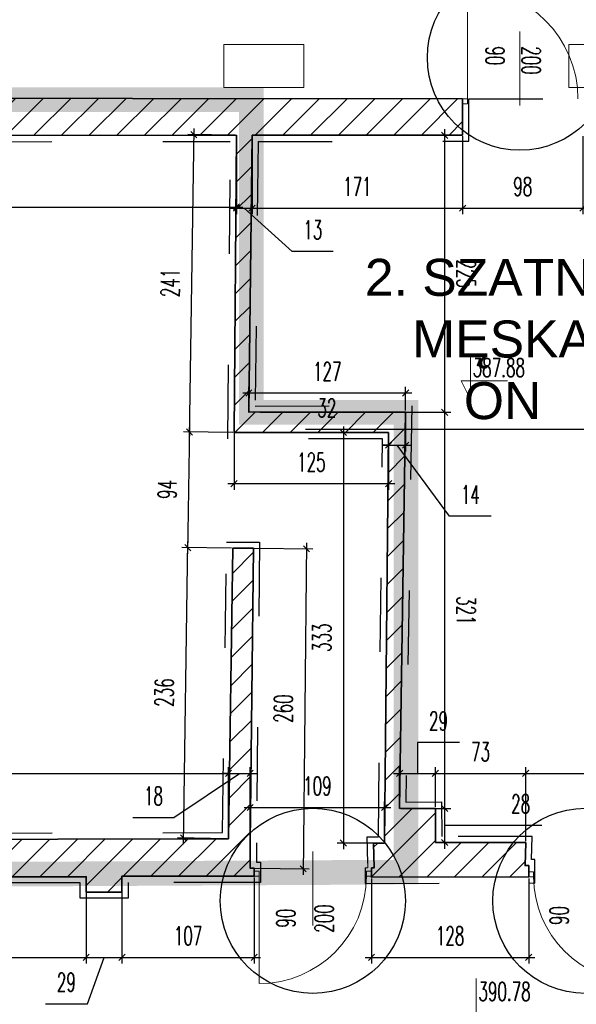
# Model space of a CAD drawing. Header units: millimetres. Extents: x 19887 to 192597, y -14203 to 39042.
# Tile 206 of 256: x 68023 to 68475, y -9288 to -8489. Entities that reach past the tile are written whole.
import ezdxf

# ---------------------------------------------------------------- set-up
doc = ezdxf.new("R2010")
doc.units = ezdxf.units.MM
doc.linetypes.add('ACAD_ISO03W100', pattern=[30, 12, -18])
doc.linetypes.add('DASHED2', pattern=[9.525, 6.35, -3.175])
doc.layers.get('Defpoints').update_dxf_attribs({"color": 4})
for name, color, linetype in [('A_DBA-RAMKI', 6, 'Continuous'), ('Sufit podwieszany', 252, 'Continuous'), ('Wymiarowanie', 3, 'Continuous'), ('Wypełnienie', 252, 'Continuous')]:
    doc.layers.add(name, color=color, linetype=linetype)
for name, color, linetype, lineweight in [('Basen_rzut_poziom_1_obrys', 252, 'Continuous', 35), ('Drzwi', 2, 'Continuous', 5), ('koty wysokościowe', 252, 'Continuous', 0), ('Schody', 252, 'Continuous', 5)]:
    doc.layers.add(name, color=color, linetype=linetype, lineweight=lineweight)
doc.styles.add('ARIAL', font='arial.ttf')
doc.styles.add('ROMANS', font='romans.shx', dxfattribs={"width": 0.6})
doc.styles.get("Standard").update_dxf_attribs({"font": 'arial.ttf'})
doc.dimstyles.new('000001FB70622F18', dxfattribs={"dimtxt": 20, "dimasz": 5, "dimexe": 5, "dimexo": 1, "dimgap": 20, "dimtad": 1, "dimtoh": 1, "dimdec": 0, "dimtxsty": 'Standard', "dimblk": 'OBLIQUE', "dimcen": 0, "dimdle": 5, "dimclrd": 252, "dimclre": 252, "dimclrt": 252, "dimadec": 0, "dimazin": 0, "dimtfac": 1, "dimtdec": 0, "dimtmove": 0, "dimatfit": 3, "dimldrblk": 'OBLIQUE', "dimfxl": 150, "dimfxlon": 1, "dimlwd": 25, "dimlwe": 25, "dimarcsym": 1})
pattern_1 = [(45, (-31599.654, -23084.227), (-11.22532, 11.22532), [])]

# ---------------------------------------------------------------- blocks, each defined once
blk = doc.blocks.new('_Oblique')
at = {"color": 0, "linetype": 'ByBlock', "lineweight": -2}
blk.add_line((-0.5, -0.5), (0.5, 0.5), dxfattribs=at)
blk = doc.blocks.new('*D609')
at = {"layer": 'Defpoints', "color": 0}
for p in [(1229.37, -3822.83), (2344.27, -3822.51), (2344.27, -3880.7)]:
    blk.add_point(p, dxfattribs=at)
at = {"layer": 'Wymiarowanie', "color": 252, "linetype": 'Continuous', "lineweight": 25}
for p, q in [((1229.37, -3823.83), (1229.37, -3885.7)), ((2344.27, -3823.51), (2344.27, -3885.7)), ((1224.37, -3880.7), (2349.27, -3880.7))]:
    blk.add_line(p, q, dxfattribs=at)
at = {"layer": 'Wymiarowanie', "color": 252, "linetype": 'ByBlock', "lineweight": 25, "xscale": 5, "yscale": 5, "zscale": 5, "rotation": 180}
blk.add_blockref('_Oblique', (1229.37, -3880.7), dxfattribs=at)
at = {"layer": 'Wymiarowanie', "color": 252, "linetype": 'ByBlock', "lineweight": 25, "xscale": 5, "yscale": 5, "zscale": 5}
blk.add_blockref('_Oblique', (2344.27, -3880.7), dxfattribs=at)
at = {"layer": 'Wymiarowanie', "color": 252, "insert": (1786.82, -3863.2), "char_height": 15, "attachment_point": 5, "style": 'ROMANS'}
blk.add_mtext('1115', dxfattribs=at)
blk = doc.blocks.new('*D611')
at = {"layer": 'Defpoints', "color": 0}
for p in [(2344.27, -3822.51), (2356.87, -3822.5), (2356.87, -3881.63)]:
    blk.add_point(p, dxfattribs=at)
at = {"layer": 'Wymiarowanie', "color": 252, "linetype": 'Continuous', "lineweight": 25}
for p, q in [((2344.27, -3823.51), (2344.27, -3886.63)), ((2356.87, -3823.5), (2356.87, -3886.63)), ((2339.27, -3881.63), (2361.87, -3881.63)), ((2344.27, -3881.63), (2339.27, -3881.63)), ((2389.52, -3916.74), (2350.57, -3881.63)), ((2356.87, -3881.63), (2361.87, -3881.63)), ((2422.81, -3916.74), (2389.52, -3916.74))]:
    blk.add_line(p, q, dxfattribs=at)
at = {"layer": 'Wymiarowanie', "color": 252, "linetype": 'ByBlock', "lineweight": 25, "xscale": 5, "yscale": 5, "zscale": 5}
blk.add_blockref('_Oblique', (2344.27, -3881.63), dxfattribs=at)
at = {"layer": 'Wymiarowanie', "color": 252, "linetype": 'ByBlock', "lineweight": 25, "xscale": 5, "yscale": 5, "zscale": 5, "rotation": 180}
blk.add_blockref('_Oblique', (2356.87, -3881.63), dxfattribs=at)
at = {"layer": 'Wymiarowanie', "color": 252, "insert": (2406.16, -3899.24), "char_height": 15, "attachment_point": 5, "style": 'ROMANS'}
blk.add_mtext('13', dxfattribs=at)
blk = doc.blocks.new('*D612')
at = {"layer": 'Defpoints', "color": 0}
for p in [(2356.87, -3822.5), (2527.78, -3822.31), (2527.78, -3881.63)]:
    blk.add_point(p, dxfattribs=at)
at = {"layer": 'Wymiarowanie', "color": 252, "linetype": 'Continuous', "lineweight": 25}
for p, q in [((2356.87, -3823.5), (2356.87, -3886.63)), ((2527.78, -3823.31), (2527.78, -3886.63)), ((2351.87, -3881.63), (2532.78, -3881.63))]:
    blk.add_line(p, q, dxfattribs=at)
at = {"layer": 'Wymiarowanie', "color": 252, "linetype": 'ByBlock', "lineweight": 25, "xscale": 5, "yscale": 5, "zscale": 5, "rotation": 180}
blk.add_blockref('_Oblique', (2356.87, -3881.63), dxfattribs=at)
at = {"layer": 'Wymiarowanie', "color": 252, "linetype": 'ByBlock', "lineweight": 25, "xscale": 5, "yscale": 5, "zscale": 5}
blk.add_blockref('_Oblique', (2527.78, -3881.63), dxfattribs=at)
at = {"layer": 'Wymiarowanie', "color": 252, "insert": (2442.32, -3864.13), "char_height": 15, "attachment_point": 5, "style": 'ROMANS'}
blk.add_mtext('171', dxfattribs=at)
blk = doc.blocks.new('*D614')
at = {"layer": 'Defpoints', "color": 0}
for p in [(2527.78, -3822.31), (2625.35, -3822.2), (2625.35, -3881.63)]:
    blk.add_point(p, dxfattribs=at)
at = {"layer": 'Wymiarowanie', "color": 252, "linetype": 'Continuous', "lineweight": 25}
for p, q in [((2527.78, -3823.31), (2527.78, -3886.63)), ((2625.35, -3823.2), (2625.35, -3886.63)), ((2522.78, -3881.63), (2630.35, -3881.63))]:
    blk.add_line(p, q, dxfattribs=at)
at = {"layer": 'Wymiarowanie', "color": 252, "linetype": 'ByBlock', "lineweight": 25, "xscale": 5, "yscale": 5, "zscale": 5, "rotation": 180}
blk.add_blockref('_Oblique', (2527.78, -3881.63), dxfattribs=at)
at = {"layer": 'Wymiarowanie', "color": 252, "linetype": 'ByBlock', "lineweight": 25, "xscale": 5, "yscale": 5, "zscale": 5}
blk.add_blockref('_Oblique', (2625.35, -3881.63), dxfattribs=at)
at = {"layer": 'Wymiarowanie', "color": 252, "insert": (2576.56, -3864.13), "char_height": 15, "attachment_point": 5, "style": 'ROMANS'}
blk.add_mtext('98', dxfattribs=at)
blk = doc.blocks.new('*D691')
at = {"layer": 'Defpoints', "color": 0}
for p in [(1229.42, -4337.96), (2337.7, -4340.16), (2337.7, -4393.15)]:
    blk.add_point(p, dxfattribs=at)
at = {"layer": 'Wymiarowanie', "color": 252, "linetype": 'Continuous', "lineweight": 25}
for p, q in [((2337.7, -4392.15), (2337.7, -4335.16)), ((1224.42, -4340.16), (2342.7, -4340.16)), ((1229.42, -4338.96), (1229.42, -4345.16))]:
    blk.add_line(p, q, dxfattribs=at)
at = {"layer": 'Wymiarowanie', "color": 252, "linetype": 'ByBlock', "lineweight": 25, "xscale": 5, "yscale": 5, "zscale": 5, "rotation": 180}
blk.add_blockref('_Oblique', (1229.42, -4340.16), dxfattribs=at)
at = {"layer": 'Wymiarowanie', "color": 252, "linetype": 'ByBlock', "lineweight": 25, "xscale": 5, "yscale": 5, "zscale": 5}
blk.add_blockref('_Oblique', (2337.7, -4340.16), dxfattribs=at)
at = {"layer": 'Wymiarowanie', "color": 252, "insert": (1783.56, -4322.66), "char_height": 15, "attachment_point": 5, "style": 'ROMANS'}
blk.add_mtext('1108', dxfattribs=at)
blk = doc.blocks.new('*D692')
at = {"layer": 'Defpoints', "color": 0}
for p in [(2355.38, -4340.16), (2337.7, -4393.15), (2355.38, -4416.14)]:
    blk.add_point(p, dxfattribs=at)
at = {"layer": 'Wymiarowanie', "color": 252, "linetype": 'Continuous', "lineweight": 25}
for p, q in [((2337.7, -4392.15), (2337.7, -4335.16)), ((2355.38, -4415.14), (2355.38, -4335.16)), ((2293.45, -4375.94), (2346.54, -4340.16)), ((2332.7, -4340.16), (2360.38, -4340.16)), ((2337.7, -4340.16), (2332.7, -4340.16)), ((2355.38, -4340.16), (2360.38, -4340.16)), ((2260.17, -4375.94), (2293.45, -4375.94))]:
    blk.add_line(p, q, dxfattribs=at)
at = {"layer": 'Wymiarowanie', "color": 252, "linetype": 'ByBlock', "lineweight": 25, "xscale": 5, "yscale": 5, "zscale": 5}
blk.add_blockref('_Oblique', (2337.7, -4340.16), dxfattribs=at)
at = {"layer": 'Wymiarowanie', "color": 252, "linetype": 'ByBlock', "lineweight": 25, "xscale": 5, "yscale": 5, "zscale": 5, "rotation": 180}
blk.add_blockref('_Oblique', (2355.38, -4340.16), dxfattribs=at)
at = {"layer": 'Wymiarowanie', "color": 252, "insert": (2276.81, -4358.44), "char_height": 15, "attachment_point": 5, "style": 'ROMANS'}
blk.add_mtext('18', dxfattribs=at)
blk = doc.blocks.new('*D693')
at = {"layer": 'Defpoints', "color": 0}
for p in [(2464.4, -4367.86), (2464.4, -4396.62), (2355.38, -4416.14)]:
    blk.add_point(p, dxfattribs=at)
at = {"layer": 'Wymiarowanie', "color": 252, "linetype": 'Continuous', "lineweight": 25}
for p, q in [((2350.38, -4367.86), (2469.4, -4367.86)), ((2355.38, -4415.14), (2355.38, -4362.86)), ((2464.4, -4395.62), (2464.4, -4362.86))]:
    blk.add_line(p, q, dxfattribs=at)
at = {"layer": 'Wymiarowanie', "color": 252, "linetype": 'ByBlock', "lineweight": 25, "xscale": 5, "yscale": 5, "zscale": 5, "rotation": 180}
blk.add_blockref('_Oblique', (2355.38, -4367.86), dxfattribs=at)
at = {"layer": 'Wymiarowanie', "color": 252, "linetype": 'ByBlock', "lineweight": 25, "xscale": 5, "yscale": 5, "zscale": 5}
blk.add_blockref('_Oblique', (2464.4, -4367.86), dxfattribs=at)
at = {"layer": 'Wymiarowanie', "color": 252, "insert": (2409.89, -4350.36), "char_height": 15, "attachment_point": 5, "style": 'ROMANS'}
blk.add_mtext('109', dxfattribs=at)
blk = doc.blocks.new('*D694')
at = {"layer": 'Defpoints', "color": 0}
for p in [(2481.49, -4046.88), (2467.7, -4063.67), (2481.49, -4073.91)]:
    blk.add_point(p, dxfattribs=at)
at = {"layer": 'Wymiarowanie', "color": 252, "linetype": 'Continuous', "lineweight": 25}
for p, q in [((2481.49, -4047.88), (2481.49, -4078.91)), ((2467.7, -4064.67), (2467.7, -4078.91)), ((2462.7, -4073.91), (2486.49, -4073.91)), ((2467.7, -4073.91), (2462.7, -4073.91)), ((2517.2, -4131.59), (2474.6, -4073.91)), ((2481.49, -4073.91), (2486.49, -4073.91)), ((2550.92, -4131.59), (2517.2, -4131.59))]:
    blk.add_line(p, q, dxfattribs=at)
at = {"layer": 'Wymiarowanie', "color": 252, "linetype": 'ByBlock', "lineweight": 25, "xscale": 5, "yscale": 5, "zscale": 5}
blk.add_blockref('_Oblique', (2467.7, -4073.91), dxfattribs=at)
at = {"layer": 'Wymiarowanie', "color": 252, "linetype": 'ByBlock', "lineweight": 25, "xscale": 5, "yscale": 5, "zscale": 5, "rotation": 180}
blk.add_blockref('_Oblique', (2481.49, -4073.91), dxfattribs=at)
at = {"layer": 'Wymiarowanie', "color": 252, "insert": (2534.06, -4114.09), "char_height": 15, "attachment_point": 5, "style": 'ROMANS'}
blk.add_mtext('14', dxfattribs=at)
blk = doc.blocks.new('*D696')
at = {"layer": 'Defpoints', "color": 0}
for p in [(2505.68, -4340.16), (2476.63, -4368.67), (2505.68, -4368.36)]:
    blk.add_point(p, dxfattribs=at)
at = {"layer": 'Wymiarowanie', "color": 252, "linetype": 'Continuous', "lineweight": 25}
for p, q in [((2525.3, -4315.16), (2491.15, -4315.16)), ((2491.15, -4315.16), (2491.15, -4340.16)), ((2476.63, -4367.67), (2476.63, -4335.16)), ((2505.68, -4367.36), (2505.68, -4335.16)), ((2471.63, -4340.16), (2510.68, -4340.16))]:
    blk.add_line(p, q, dxfattribs=at)
at = {"layer": 'Wymiarowanie', "color": 252, "linetype": 'ByBlock', "lineweight": 25, "xscale": 5, "yscale": 5, "zscale": 5, "rotation": 180}
blk.add_blockref('_Oblique', (2476.63, -4340.16), dxfattribs=at)
at = {"layer": 'Wymiarowanie', "color": 252, "linetype": 'ByBlock', "lineweight": 25, "xscale": 5, "yscale": 5, "zscale": 5}
blk.add_blockref('_Oblique', (2505.68, -4340.16), dxfattribs=at)
at = {"layer": 'Wymiarowanie', "color": 252, "insert": (2508.22, -4297.66), "char_height": 15, "attachment_point": 5, "style": 'ROMANS'}
blk.add_mtext('29', dxfattribs=at)
blk = doc.blocks.new('*D695')
at = {"layer": 'Defpoints', "color": 0}
for p in [(2579, -4340.16), (2505.68, -4368.36), (2579, -4396.25)]:
    blk.add_point(p, dxfattribs=at)
at = {"layer": 'Wymiarowanie', "color": 252, "linetype": 'Continuous', "lineweight": 25}
for p, q in [((2505.68, -4367.36), (2505.68, -4335.16)), ((2579, -4395.25), (2579, -4335.16)), ((2500.68, -4340.16), (2584, -4340.16))]:
    blk.add_line(p, q, dxfattribs=at)
at = {"layer": 'Wymiarowanie', "color": 252, "linetype": 'ByBlock', "lineweight": 25, "xscale": 5, "yscale": 5, "zscale": 5, "rotation": 180}
blk.add_blockref('_Oblique', (2505.68, -4340.16), dxfattribs=at)
at = {"layer": 'Wymiarowanie', "color": 252, "linetype": 'ByBlock', "lineweight": 25, "xscale": 5, "yscale": 5, "zscale": 5}
blk.add_blockref('_Oblique', (2579, -4340.16), dxfattribs=at)
at = {"layer": 'Wymiarowanie', "color": 252, "insert": (2542.34, -4322.66), "char_height": 15, "attachment_point": 5, "style": 'ROMANS'}
blk.add_mtext('73', dxfattribs=at)
blk = doc.blocks.new('*D697')
at = {"layer": 'Defpoints', "color": 0}
for p in [(2767.52, -4340.16), (2579, -4396.25), (2767.52, -4396.75)]:
    blk.add_point(p, dxfattribs=at)
at = {"layer": 'Wymiarowanie', "color": 252, "linetype": 'Continuous', "lineweight": 25}
for p, q in [((2579, -4395.25), (2579, -4335.16)), ((2767.52, -4395.75), (2767.52, -4335.16)), ((2574, -4340.16), (2772.52, -4340.16))]:
    blk.add_line(p, q, dxfattribs=at)
at = {"layer": 'Wymiarowanie', "color": 252, "linetype": 'ByBlock', "lineweight": 25, "xscale": 5, "yscale": 5, "zscale": 5, "rotation": 180}
blk.add_blockref('_Oblique', (2579, -4340.16), dxfattribs=at)
at = {"layer": 'Wymiarowanie', "color": 252, "linetype": 'ByBlock', "lineweight": 25, "xscale": 5, "yscale": 5, "zscale": 5}
blk.add_blockref('_Oblique', (2767.52, -4340.16), dxfattribs=at)
at = {"layer": 'Wymiarowanie', "color": 252, "insert": (2673.26, -4322.66), "char_height": 15, "attachment_point": 5, "style": 'ROMANS'}
blk.add_mtext('189', dxfattribs=at)
blk = doc.blocks.new('*D717')
at = {"layer": 'Defpoints', "color": 0}
for p in [(2356.87, -3822.5), (2354.27, -4047.21), (2513.17, -4047.21)]:
    blk.add_point(p, dxfattribs=at)
at = {"layer": 'Wymiarowanie', "color": 252, "linetype": 'Continuous', "lineweight": 25}
for p, q in [((2513.17, -3817.5), (2513.17, -4052.21)), ((2363.17, -3822.5), (2518.17, -3822.5)), ((2363.17, -4047.21), (2518.17, -4047.21))]:
    blk.add_line(p, q, dxfattribs=at)
at = {"layer": 'Wymiarowanie', "color": 252, "linetype": 'ByBlock', "lineweight": 25, "xscale": 5, "yscale": 5, "zscale": 5}
for p, rotation in [((2513.17, -3822.5), 90), ((2513.17, -4047.21), 270)]:
    blk.add_blockref('_Oblique', p, dxfattribs=dict(at, rotation=rotation))
at = {"layer": 'Wymiarowanie', "color": 252, "insert": (2530.67, -3934.85), "char_height": 15, "attachment_point": 5, "rotation": 270, "style": 'ROMANS'}
blk.add_mtext('225', dxfattribs=at)
blk = doc.blocks.new('*D716')
at = {"layer": 'Defpoints', "color": 0}
for p in [(2354.27, -4047.21), (2476.63, -4368.67), (2513.17, -4368.67)]:
    blk.add_point(p, dxfattribs=at)
at = {"layer": 'Wymiarowanie', "color": 252, "linetype": 'Continuous', "lineweight": 25}
for p, q in [((2363.17, -4047.21), (2518.17, -4047.21)), ((2513.17, -4042.21), (2513.17, -4373.67)), ((2477.63, -4368.67), (2518.17, -4368.67))]:
    blk.add_line(p, q, dxfattribs=at)
at = {"layer": 'Wymiarowanie', "color": 252, "linetype": 'ByBlock', "lineweight": 25, "xscale": 5, "yscale": 5, "zscale": 5}
for p, rotation in [((2513.17, -4047.21), 90), ((2513.17, -4368.67), 270)]:
    blk.add_blockref('_Oblique', p, dxfattribs=dict(at, rotation=rotation))
at = {"layer": 'Wymiarowanie', "color": 252, "insert": (2530.67, -4207.94), "char_height": 15, "attachment_point": 5, "rotation": 270, "style": 'ROMANS'}
blk.add_mtext('321', dxfattribs=at)
blk = doc.blocks.new('*D718')
at = {"layer": 'Defpoints', "color": 0}
for p in [(2476.63, -4368.67), (2505.86, -4396.25), (2513.17, -4396.25)]:
    blk.add_point(p, dxfattribs=at)
at = {"layer": 'Wymiarowanie', "color": 252, "linetype": 'Continuous', "lineweight": 25}
for p, q in [((2477.63, -4368.67), (2518.17, -4368.67)), ((2513.17, -4363.67), (2513.17, -4401.25)), ((2557.6, -4382.37), (2513.17, -4382.46)), ((2592.17, -4382.37), (2557.6, -4382.37)), ((2506.86, -4396.25), (2518.17, -4396.25))]:
    blk.add_line(p, q, dxfattribs=at)
at = {"layer": 'Wymiarowanie', "color": 252, "linetype": 'ByBlock', "lineweight": 25, "xscale": 5, "yscale": 5, "zscale": 5}
for p, rotation in [((2513.17, -4368.67), 90), ((2513.17, -4396.25), 270)]:
    blk.add_blockref('_Oblique', p, dxfattribs=dict(at, rotation=rotation))
at = {"layer": 'Wymiarowanie', "color": 252, "insert": (2574.88, -4364.87), "char_height": 15, "attachment_point": 5, "style": 'ROMANS'}
blk.add_mtext('28', dxfattribs=at)
blk = doc.blocks.new('*D719')
at = {"layer": 'Defpoints', "color": 0}
for p in [(2354.27, -4031.63), (2354.27, -4047.21), (2481.49, -4046.88)]:
    blk.add_point(p, dxfattribs=at)
at = {"layer": 'Wymiarowanie', "color": 252, "linetype": 'Continuous', "lineweight": 25}
for p, q in [((2486.49, -4031.63), (2349.27, -4031.63)), ((2354.27, -4046.21), (2354.27, -4026.63)), ((2481.49, -4045.88), (2481.49, -4026.63))]:
    blk.add_line(p, q, dxfattribs=at)
at = {"layer": 'Wymiarowanie', "color": 252, "linetype": 'ByBlock', "lineweight": 25, "xscale": 5, "yscale": 5, "zscale": 5, "rotation": 180}
blk.add_blockref('_Oblique', (2354.27, -4031.63), dxfattribs=at)
at = {"layer": 'Wymiarowanie', "color": 252, "linetype": 'ByBlock', "lineweight": 25, "xscale": 5, "yscale": 5, "zscale": 5}
blk.add_blockref('_Oblique', (2481.49, -4031.63), dxfattribs=at)
at = {"layer": 'Wymiarowanie', "color": 252, "insert": (2417.88, -4014.13), "char_height": 15, "attachment_point": 5, "style": 'ROMANS'}
blk.add_mtext('127', dxfattribs=at)
blk = doc.blocks.new('*D720')
at = {"layer": 'Defpoints', "color": 0}
for p in [(2342.26, -4062.62), (2467.7, -4063.67), (2342.26, -4105.17)]:
    blk.add_point(p, dxfattribs=at)
at = {"layer": 'Wymiarowanie', "color": 252, "linetype": 'Continuous', "lineweight": 25}
for p, q in [((2342.26, -4063.62), (2342.26, -4110.17)), ((2467.7, -4064.67), (2467.7, -4110.17)), ((2472.7, -4105.17), (2337.26, -4105.17))]:
    blk.add_line(p, q, dxfattribs=at)
at = {"layer": 'Wymiarowanie', "color": 252, "linetype": 'ByBlock', "lineweight": 25, "xscale": 5, "yscale": 5, "zscale": 5, "rotation": 180}
blk.add_blockref('_Oblique', (2342.26, -4105.17), dxfattribs=at)
at = {"layer": 'Wymiarowanie', "color": 252, "linetype": 'ByBlock', "lineweight": 25, "xscale": 5, "yscale": 5, "zscale": 5}
blk.add_blockref('_Oblique', (2467.7, -4105.17), dxfattribs=at)
at = {"layer": 'Wymiarowanie', "color": 252, "insert": (2404.98, -4087.67), "char_height": 15, "attachment_point": 5, "style": 'ROMANS'}
blk.add_mtext('125', dxfattribs=at)
blk = doc.blocks.new('*D722')
at = {"layer": 'Defpoints', "color": 0}
for p in [(2467.7, -4063.67), (2430.95, -4396.62), (2464.4, -4396.62)]:
    blk.add_point(p, dxfattribs=at)
at = {"layer": 'Wymiarowanie', "color": 252, "linetype": 'Continuous', "lineweight": 25}
for p, q in [((2466.7, -4063.67), (2425.95, -4063.67)), ((2430.95, -4058.67), (2430.95, -4401.62)), ((2463.4, -4396.62), (2425.95, -4396.62))]:
    blk.add_line(p, q, dxfattribs=at)
at = {"layer": 'Wymiarowanie', "color": 252, "linetype": 'ByBlock', "lineweight": 25, "xscale": 5, "yscale": 5, "zscale": 5}
for p, rotation in [((2430.95, -4063.67), 90), ((2430.95, -4396.62), 270)]:
    blk.add_blockref('_Oblique', p, dxfattribs=dict(at, rotation=rotation))
at = {"layer": 'Wymiarowanie', "color": 252, "insert": (2413.45, -4230.14), "char_height": 15, "attachment_point": 5, "rotation": 90, "style": 'ROMANS'}
blk.add_mtext('333', dxfattribs=at)
blk = doc.blocks.new('*D721')
at = {"layer": 'Defpoints', "color": 0}
for p in [(2357.9, -4157.55), (2355.16, -4417.11), (2398.31, -4417.57)]:
    blk.add_point(p, dxfattribs=at)
at = {"layer": 'Wymiarowanie', "color": 252, "linetype": 'Continuous', "lineweight": 25}
for p, q in [((2401.11, -4153.01), (2398.26, -4422.57)), ((2358.9, -4157.56), (2406.06, -4158.06)), ((2356.16, -4417.13), (2403.31, -4417.62))]:
    blk.add_line(p, q, dxfattribs=at)
at = {"layer": 'Wymiarowanie', "color": 252, "linetype": 'ByBlock', "lineweight": 25, "xscale": 5, "yscale": 5, "zscale": 5}
for p, rotation in [((2401.06, -4158.01), 89.39454163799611), ((2398.31, -4417.57), 269.3945416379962)]:
    blk.add_blockref('_Oblique', p, dxfattribs=dict(at, rotation=rotation))
at = {"layer": 'Wymiarowanie', "color": 252, "insert": (2382.19, -4287.6), "char_height": 15, "attachment_point": 5, "rotation": 89.39454, "style": 'ROMANS'}
blk.add_mtext('260', dxfattribs=at)
blk = doc.blocks.new('*D723')
at = {"layer": 'Defpoints', "color": 0}
for p in [(2304.77, -4157.02), (2341.16, -4157.55), (2337.7, -4393.15)]:
    blk.add_point(p, dxfattribs=at)
at = {"layer": 'Wymiarowanie', "color": 252, "linetype": 'Continuous', "lineweight": 25}
for p, q in [((2301.23, -4397.61), (2304.84, -4152.02)), ((2340.16, -4157.54), (2299.77, -4156.94)), ((2336.7, -4393.13), (2296.3, -4392.54))]:
    blk.add_line(p, q, dxfattribs=at)
at = {"layer": 'Wymiarowanie', "color": 252, "linetype": 'ByBlock', "lineweight": 25, "xscale": 5, "yscale": 5, "zscale": 5}
for p, rotation in [((2304.77, -4157.02), 89.15716657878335), ((2301.3, -4392.61), 269.1571665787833)]:
    blk.add_blockref('_Oblique', p, dxfattribs=dict(at, rotation=rotation))
at = {"layer": 'Wymiarowanie', "color": 252, "insert": (2285.54, -4274.56), "char_height": 15, "attachment_point": 5, "rotation": 89.15717, "style": 'ROMANS'}
blk.add_mtext('236', dxfattribs=at)
blk = doc.blocks.new('*D725')
at = {"layer": 'Defpoints', "color": 0}
for p in [(2306.15, -4063.14), (2342.25, -4063.67), (2341.16, -4157.55)]:
    blk.add_point(p, dxfattribs=at)
at = {"layer": 'Wymiarowanie', "color": 252, "linetype": 'Continuous', "lineweight": 25}
for p, q in [((2341.25, -4063.65), (2301.15, -4063.06)), ((2304.7, -4162.01), (2306.22, -4058.14)), ((2340.16, -4157.54), (2299.77, -4156.94))]:
    blk.add_line(p, q, dxfattribs=at)
at = {"layer": 'Wymiarowanie', "color": 252, "linetype": 'ByBlock', "lineweight": 25, "xscale": 5, "yscale": 5, "zscale": 5}
for p, rotation in [((2306.15, -4063.14), 89.15716657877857), ((2304.77, -4157.02), 269.1571665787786)]:
    blk.add_blockref('_Oblique', p, dxfattribs=dict(at, rotation=rotation))
at = {"layer": 'Wymiarowanie', "color": 252, "insert": (2287.96, -4109.82), "char_height": 15, "attachment_point": 5, "rotation": 89.15717, "style": 'ROMANS'}
blk.add_mtext('94', dxfattribs=at)
blk = doc.blocks.new('*D727')
at = {"layer": 'Defpoints', "color": 0}
for p in [(2309.7, -3822), (2344.27, -3822.51), (2342.25, -4063.67)]:
    blk.add_point(p, dxfattribs=at)
at = {"layer": 'Wymiarowanie', "color": 252, "linetype": 'Continuous', "lineweight": 25}
for p, q in [((2306.08, -4068.13), (2309.77, -3817)), ((2343.27, -3822.5), (2304.7, -3821.93)), ((2341.25, -4063.65), (2301.15, -4063.06))]:
    blk.add_line(p, q, dxfattribs=at)
at = {"layer": 'Wymiarowanie', "color": 252, "linetype": 'ByBlock', "lineweight": 25, "xscale": 5, "yscale": 5, "zscale": 5}
for p, rotation in [((2309.7, -3822), 89.15716657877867), ((2306.15, -4063.14), 269.1571665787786)]:
    blk.add_blockref('_Oblique', p, dxfattribs=dict(at, rotation=rotation))
at = {"layer": 'Wymiarowanie', "color": 252, "insert": (2290.43, -3942.31), "char_height": 15, "attachment_point": 5, "rotation": 89.15717, "style": 'ROMANS'}
blk.add_mtext('241', dxfattribs=at)
blk = doc.blocks.new('*D789')
at = {"layer": 'Defpoints', "color": 0}
for p in [(1939.12, -4423.97), (2222.23, -4423.97), (2222.23, -4489.4)]:
    blk.add_point(p, dxfattribs=at)
at = {"layer": 'Wymiarowanie', "color": 252, "linetype": 'Continuous', "lineweight": 25}
for p, q in [((1939.12, -4424.97), (1939.12, -4494.4)), ((2222.23, -4424.97), (2222.23, -4494.4)), ((1934.12, -4489.4), (2227.23, -4489.4))]:
    blk.add_line(p, q, dxfattribs=at)
at = {"layer": 'Wymiarowanie', "color": 252, "linetype": 'ByBlock', "lineweight": 25, "xscale": 5, "yscale": 5, "zscale": 5, "rotation": 180}
blk.add_blockref('_Oblique', (1939.12, -4489.4), dxfattribs=at)
at = {"layer": 'Wymiarowanie', "color": 252, "linetype": 'ByBlock', "lineweight": 25, "xscale": 5, "yscale": 5, "zscale": 5}
blk.add_blockref('_Oblique', (2222.23, -4489.4), dxfattribs=at)
at = {"layer": 'Wymiarowanie', "color": 252, "insert": (2080.68, -4471.9), "char_height": 15, "attachment_point": 5, "style": 'ROMANS'}
blk.add_mtext('283', dxfattribs=at)
blk = doc.blocks.new('*D790')
at = {"layer": 'Defpoints', "color": 0}
for p in [(2222.23, -4423.97), (2251.27, -4423.55), (2251.27, -4489.4)]:
    blk.add_point(p, dxfattribs=at)
at = {"layer": 'Wymiarowanie', "color": 252, "linetype": 'Continuous', "lineweight": 25}
for p, q in [((2251.27, -4424.55), (2251.27, -4494.4)), ((2222.23, -4424.97), (2222.23, -4494.4)), ((2217.23, -4489.4), (2256.27, -4489.4)), ((2223.21, -4527.06), (2236.75, -4489.4)), ((2189.07, -4527.06), (2223.21, -4527.06))]:
    blk.add_line(p, q, dxfattribs=at)
at = {"layer": 'Wymiarowanie', "color": 252, "linetype": 'ByBlock', "lineweight": 25, "xscale": 5, "yscale": 5, "zscale": 5, "rotation": 180}
blk.add_blockref('_Oblique', (2222.23, -4489.4), dxfattribs=at)
at = {"layer": 'Wymiarowanie', "color": 252, "linetype": 'ByBlock', "lineweight": 25, "xscale": 5, "yscale": 5, "zscale": 5}
blk.add_blockref('_Oblique', (2251.27, -4489.4), dxfattribs=at)
at = {"layer": 'Wymiarowanie', "color": 252, "insert": (2206.14, -4509.56), "char_height": 15, "attachment_point": 5, "style": 'ROMANS'}
blk.add_mtext('29', dxfattribs=at)
blk = doc.blocks.new('*D787')
at = {"layer": 'Defpoints', "color": 0}
for p in [(2251.27, -4423.55), (2358.63, -4423.55), (2358.63, -4489.4)]:
    blk.add_point(p, dxfattribs=at)
at = {"layer": 'Wymiarowanie', "color": 252, "linetype": 'Continuous', "lineweight": 25}
for p, q in [((2251.27, -4424.55), (2251.27, -4494.4)), ((2358.63, -4424.55), (2358.63, -4494.4)), ((2246.27, -4489.4), (2363.63, -4489.4))]:
    blk.add_line(p, q, dxfattribs=at)
at = {"layer": 'Wymiarowanie', "color": 252, "linetype": 'ByBlock', "lineweight": 25, "xscale": 5, "yscale": 5, "zscale": 5, "rotation": 180}
blk.add_blockref('_Oblique', (2251.27, -4489.4), dxfattribs=at)
at = {"layer": 'Wymiarowanie', "color": 252, "linetype": 'ByBlock', "lineweight": 25, "xscale": 5, "yscale": 5, "zscale": 5}
blk.add_blockref('_Oblique', (2358.63, -4489.4), dxfattribs=at)
at = {"layer": 'Wymiarowanie', "color": 252, "insert": (2304.95, -4471.9), "char_height": 15, "attachment_point": 5, "style": 'ROMANS'}
blk.add_mtext('107', dxfattribs=at)
blk = doc.blocks.new('*D788')
at = {"layer": 'Defpoints', "color": 0}
for p in [(2453.74, -4424.34), (2581.42, -4424.34), (2581.42, -4489.4)]:
    blk.add_point(p, dxfattribs=at)
at = {"layer": 'Wymiarowanie', "color": 252, "linetype": 'Continuous', "lineweight": 25}
for p, q in [((2453.74, -4425.34), (2453.74, -4494.4)), ((2581.42, -4425.34), (2581.42, -4494.4)), ((2448.74, -4489.4), (2586.42, -4489.4))]:
    blk.add_line(p, q, dxfattribs=at)
at = {"layer": 'Wymiarowanie', "color": 252, "linetype": 'ByBlock', "lineweight": 25, "xscale": 5, "yscale": 5, "zscale": 5, "rotation": 180}
blk.add_blockref('_Oblique', (2453.74, -4489.4), dxfattribs=at)
at = {"layer": 'Wymiarowanie', "color": 252, "linetype": 'ByBlock', "lineweight": 25, "xscale": 5, "yscale": 5, "zscale": 5}
blk.add_blockref('_Oblique', (2581.42, -4489.4), dxfattribs=at)
at = {"layer": 'Wymiarowanie', "color": 252, "insert": (2517.58, -4471.9), "char_height": 15, "attachment_point": 5, "style": 'ROMANS'}
blk.add_mtext('128', dxfattribs=at)
blk = doc.blocks.new('*D976')
at = {"layer": 'Defpoints', "color": 0}
for p in [(2715.24, -3994.35), (2747.38, -3995.03), (2747.38, -4061.18)]:
    blk.add_point(p, dxfattribs=at)
at = {"layer": 'Wymiarowanie', "color": 252, "linetype": 'Continuous', "lineweight": 25}
for p, q in [((2715.24, -3995.35), (2715.24, -4066.18)), ((2747.38, -3996.03), (2747.38, -4066.18)), ((2715.24, -4061.18), (2400.26, -4061.18)), ((2710.24, -4061.18), (2752.38, -4061.18))]:
    blk.add_line(p, q, dxfattribs=at)
at = {"layer": 'Wymiarowanie', "color": 252, "linetype": 'ByBlock', "lineweight": 25, "xscale": 5, "yscale": 5, "zscale": 5, "rotation": 180}
blk.add_blockref('_Oblique', (2715.24, -4061.18), dxfattribs=at)
at = {"layer": 'Wymiarowanie', "color": 252, "linetype": 'ByBlock', "lineweight": 25, "xscale": 5, "yscale": 5, "zscale": 5}
blk.add_blockref('_Oblique', (2747.38, -4061.18), dxfattribs=at)
at = {"layer": 'Wymiarowanie', "color": 252, "insert": (2417.54, -4043.68), "char_height": 15, "attachment_point": 5, "style": 'ROMANS'}
blk.add_mtext('32', dxfattribs=at)
blk = doc.blocks.new('G$CF5E15B28')
at = {"layer": 'Wypełnienie'}
h = blk.add_hatch(dxfattribs=at)
h.set_pattern_fill('ANSI31', color=253, scale=5, angle=90)
h.set_pattern_definition(pattern_1)
h.paths.add_polyline_path([(2527.78, -3792.93), (385.45, -3790.77), (385.45, -3821.86), (390.83, -3821.6), (391.95, -3911.6), (407.97, -3911.6), (408.51, -3823.06), (1217.59, -3822.83), (1217.59, -4029.44), (1060.17, -4028.42), (1060.17, -4064.91), (1091.26, -4064.91), (1091.26, -4043.43), (1216.23, -4043.43), (1216.23, -4063.03), (1229.37, -4063.03), (1229.37, -3822.83), (2344.27, -3822.51), (2342.25, -4063.67), (2467.7, -4063.67), (2464.4, -4396.62), (2455.31, -4396.62), (2455.89, -4416.87), (2453.74, -4416.87), (2453.74, -4424.34), (2581.42, -4423.94), (2581.42, -4414.9), (2578.51, -4414.9), (2579, -4396.25), (2505.98, -4396.25), (2505.68, -4368.36), (2476.63, -4368.67), (2481.49, -4046.88), (2354.27, -4047.21), (2356.87, -3822.5), (2527.78, -3822.31)])
h = blk.add_hatch(dxfattribs=at)
h.set_pattern_fill('ANSI31', color=253, scale=5, angle=90)
h.set_pattern_definition(pattern_1)
h.paths.add_polyline_path([(1497.13, -4424.2), (1809.51, -4424.2), (1811.23, -4463.74), (1939.12, -4462.79), (1939.12, -4423.97), (2222.23, -4423.97), (2222.23, -4436.41), (2251.27, -4436.41), (2251.27, -4423.55), (2358.63, -4423.55), (2358.63, -4417.11), (2355.38, -4417.11), (2357.9, -4157.55), (2341.16, -4157.55), (2337.7, -4393.15), (1229.5, -4395.41), (1229.17, -4157.6), (1216.57, -4157.6), (1216.93, -4395.41), (1072.41, -4395.41), (1072.41, -4157.95), (1058.67, -4157.95), (1058.67, -4393.79), (711.85, -4393.21), (711.85, -4387.94), (672.92, -4387.94), (672.92, -4393.21), (524.94, -4393.21), (524.94, -4050.69), (495.45, -4050.69), (495.45, -4069.28), (509.48, -4069.28), (509.48, -4166.57), (389.36, -4166.57), (389.36, -4180.88), (510.4, -4179.52), (511.6, -4393.22), (113.48, -4393.63), (113.27, -4271.1), (81.7, -4271.2), (82.05, -4377.46), (63.03, -4377.46), (63.03, -4414.71), (77.45, -4414.71), (77.45, -4423.96), (1299.19, -4425.62), (1299.19, -4462.16), (1497.13, -4462.16)])
at = {"layer": 'Basen_rzut_poziom_1_obrys', "color": 253, "elevation": 0}
for points in [[(385.45, -3821.86), (385.45, -3790.77), (2527.78, -3792.93)], [(2527.78, -3822.31), (2527.78, -3792.93)], [(1060.17, -4028.42), (1060.17, -4064.91), (1091.26, -4064.91), (1091.26, -4043.43), (1216.23, -4043.43), (1216.23, -4063.03), (1229.37, -4063.03), (1229.37, -3822.83), (2344.27, -3822.51)], [(2339.27, -3822.52), (2339.27, -3822.47)], [(2467.7, -4063.67), (2342.25, -4063.67), (2344.27, -3822.51)], [(2356.87, -3822.5), (2354.27, -4047.21), (2481.49, -4046.88)], [(2356.87, -3822.5), (2527.78, -3822.31)], [(2344.22, -3827.51), (2344.27, -3827.51)], [(2481.49, -4046.88), (2476.63, -4368.67)], [(2455.31, -4396.62), (2464.4, -4396.62), (2467.7, -4063.67)], [(2462.7, -4063.67), (2462.7, -4063.62)], [(2467.7, -4068.67), (2467.65, -4068.67)], [(2337.7, -4393.15), (2341.16, -4157.55), (2357.9, -4157.55), (2355.38, -4396.37), (2355.38, -4416.14), (2355.38, -4417.11), (2358.63, -4417.11), (2358.63, -4423.55), (2353.24, -4423.55), (2251.27, -4423.55), (2251.27, -4436.41)], [(2476.63, -4368.67), (2505.68, -4368.36), (2505.86, -4396.25)], [(1229.5, -4395.41), (2337.7, -4393.15)], [(2453.74, -4416.87), (2455.89, -4416.87), (2455.31, -4396.62)], [(2581.42, -4423.94), (2581.42, -4414.9), (2578.51, -4414.9), (2579, -4396.25), (2505.86, -4396.25)], [(2453.74, -4416.87), (2453.74, -4424.34), (2581.42, -4423.94)], [(2251.27, -4436.41), (2222.23, -4436.41), (2222.23, -4423.97), (1939.12, -4423.97), (1939.12, -4462.79), (1811.23, -4463.74)]]:
    blk.add_lwpolyline(points, dxfattribs=at)
at = {"layer": 'Drzwi', "color": 253, "elevation": 0}
for points in [[(2531.78, -3792.93), (2531.78, -3703.36)], [(2574.27, -3778.35), (2574.27, -3738.35)], [(2574.27, -3778.35), (2574.27, -3798.35)], [(2406.18, -4423.55), (2406.18, -4403.55)], [(2448.74, -4416.87), (2450.77, -4416.87), (2450.77, -4412.85)], [(2362.63, -4510.66), (2362.63, -4423.55)], [(2406.18, -4423.55), (2406.18, -4463.55)]]:
    blk.add_lwpolyline(points, dxfattribs=at)
for points in [[(2527.78, -3792.93), (2531.78, -3792.93), (2531.78, -3796.93), (2527.78, -3796.93)], [(2358.63, -4423.55), (2362.63, -4423.55), (2362.63, -4419.55), (2358.63, -4419.55)], [(2449.74, -4423.55), (2453.74, -4423.55), (2453.74, -4419.55), (2449.74, -4419.55)], [(2581.42, -4423.94), (2585.42, -4423.94), (2585.42, -4419.94), (2581.42, -4419.94)]]:
    blk.add_lwpolyline(points, close=True, dxfattribs=at)
at = {"layer": 'Drzwi', "color": 253}
for centre, radius, start, end in [((2531.78, -3792.93, 0), 89.57, 0, 90), ((2362.63, -4423.55, 0), 87.11, 270, 0), ((2670.99, -4423.94, 0), 85.57, 180, 270)]:
    blk.add_arc(centre, radius, start, end, dxfattribs=at)
at = {"layer": 'koty wysokościowe', "color": 253, "elevation": 0}
for points in [[(2534.06, -4000.56), (2534.06, -4036.79)], [(2526.56, -4021.79), (2534.06, -4021.79)], [(2534.06, -4036.79), (2526.56, -4021.79)], [(2534.06, -4021.79), (2564.06, -4021.79)], [(2538.69, -4506.65), (2538.69, -4542.88)]]:
    blk.add_lwpolyline(points, dxfattribs=at)
at = {"layer": 'Schody', "color": 253, "elevation": 0}
for points in [[(2398.87, -3783.82), (2333.87, -3783.82), (2333.87, -3748.82), (2398.87, -3748.82)], [(2678.87, -3783.82), (2613.87, -3783.82), (2613.87, -3748.82), (2678.87, -3748.82)]]:
    blk.add_lwpolyline(points, close=True, dxfattribs=at)
at = {"layer": 'Sufit podwieszany', "color": 253, "linetype": 'ACAD_ISO03W100', "ltscale": 5, "elevation": 0}
for points in [[(2532.78, -3827.31), (2532.78, -3792.93)], [(2532.78, -3792.93), (2620.35, -3792.98)], [(1055.17, -4023.42), (1055.17, -4069.91), (1096.26, -4069.91), (1096.26, -4048.43), (1211.23, -4048.43), (1211.23, -4068.03), (1234.37, -4068.03), (1234.37, -3828.75), (2339.22, -3827.52)], [(2462.65, -4068.67), (2337.21, -4068.67), (2339.22, -3827.52)], [(2361.81, -3827.49), (2359.32, -4042.2), (2486.49, -4041.88)], [(2361.81, -3827.49), (2532.78, -3827.31)], [(2486.49, -4041.88), (2481.7, -4363.62)], [(2450.31, -4391.62), (2459.45, -4391.62), (2462.65, -4068.67)], [(2332.77, -4388.16), (2336.24, -4152.55), (2362.96, -4152.55), (2360.38, -4396.4), (2360.38, -4412.11), (2363.63, -4412.11), (2363.63, -4428.55), (2353.24, -4428.55), (2256.27, -4428.55), (2256.27, -4441.41)], [(2481.7, -4363.62), (2510.65, -4363.31), (2510.83, -4391.25)], [(1234.49, -4390.4), (2332.77, -4388.15)], [(2450.77, -4412.85), (2450.31, -4391.62)], [(2586.42, -4423.94), (2586.42, -4409.9), (2583.64, -4409.9), (2584.13, -4391.25), (2510.83, -4391.25)], [(2448.74, -4416.87), (2448.74, -4429.35), (2581.44, -4428.94)], [(2581.44, -4428.94), (2586.42, -4429.11), (2586.42, -4423.94)], [(2256.27, -4441.41), (2217.23, -4441.41), (2217.23, -4428.97), (1944.12, -4428.97), (1944.12, -4467.75), (1806.45, -4468.78)]]:
    blk.add_lwpolyline(points, dxfattribs=at)
at = {"layer": 'Drzwi', "color": 253, "char_height": 15, "width": 190.2964, "style": 'ROMANS'}
for s, insert, attachment_point, rotation in [('90', (2546.61, -3750.27, 0), 7, 270), ('200', (2575.93, -3750.27, 0), 7, 270), ('90', (2598.68, -4463.19, 0), 1, 90), ('90', (2376.82, -4465.36, 0), 1, 90), ('200', (2407.84, -4469.45, 0), 1, 90)]:
    blk.add_mtext(s, dxfattribs=dict(at, insert=insert, attachment_point=attachment_point, rotation=rotation))
at = {"layer": 'koty wysokościowe', "color": 253, "char_height": 15, "width": 21553.2844, "attachment_point": 1, "style": 'ROMANS'}
for s, insert in [('387.88', (2535.96, -4003.47, 0)), ('390.78', (2540.58, -4509.56, 0))]:
    blk.add_mtext(s, dxfattribs=dict(at, insert=insert))
at = {"layer": 'Wymiarowanie', "color": 253}
for base, p1, p2, angle, override, picture, middle in [((2309.7, -3822, 0), (2342.25, -4063.67, 0), (2344.27, -3822.51, 0), 269.15717, {"dimtxt": 15, "dimgap": 10, "dimtxsty": 'ROMANS', "dimtmove": 1}, '*D727', (2290.43, -3942.31, 0)), ((2513.17, -4047.21, 0), (2356.87, -3822.5, 0), (2354.27, -4047.21, 0), 90, {"dimtxt": 15, "dimgap": 10, "dimtad": 2, "dimtxsty": 'ROMANS'}, '*D717', (2530.67, -3934.85, 0)), ((2344.27, -3880.7, 0), (1229.37, -3822.83, 0), (2344.27, -3822.51, 0), 0, {"dimtxt": 15, "dimgap": 10, "dimtxsty": 'ROMANS', "dimtmove": 1}, '*D609', (1786.82, -3863.2, 0)), ((2527.78, -3881.63, 0), (2356.87, -3822.5, 0), (2527.78, -3822.31, 0), 0, {"dimtxt": 15, "dimgap": 10, "dimtxsty": 'ROMANS', "dimtmove": 1}, '*D612', (2442.32, -3864.13, 0)), ((2625.35, -3881.63, 0), (2527.78, -3822.31, 0), (2625.35, -3822.2, 0), 0, {"dimtxt": 15, "dimgap": 10, "dimtxsty": 'ROMANS', "dimtmove": 1}, '*D614', (2576.56, -3864.13, 0)), ((2354.27, -4031.63, 0), (2481.49, -4046.88, 0), (2354.27, -4047.21, 0), 0, {"dimtxt": 15, "dimgap": 10, "dimtxsty": 'ROMANS'}, '*D719', (2417.88, -4014.13, 0)), ((2513.17, -4368.67, 0), (2354.27, -4047.21, 0), (2476.63, -4368.67, 0), 90, {"dimtxt": 15, "dimgap": 10, "dimtad": 2, "dimtxsty": 'ROMANS', "dimtmove": 1}, '*D716', (2530.67, -4207.94, 0)), ((2306.15, -4063.14, 0), (2341.16, -4157.55, 0), (2342.25, -4063.67, 0), 269.15717, {"dimtxt": 15, "dimgap": 10, "dimtxsty": 'ROMANS', "dimtmove": 1}, '*D725', (2287.96, -4109.82, 0)), ((2342.26, -4105.17, 0), (2467.7, -4063.67, 0), (2342.26, -4062.62, 0), 0, {"dimtxt": 15, "dimgap": 10, "dimtxsty": 'ROMANS'}, '*D720', (2404.98, -4087.67, 0)), ((2430.95, -4396.62, 0), (2467.7, -4063.67, 0), (2464.4, -4396.62, 0), 90, {"dimtxt": 15, "dimgap": 10, "dimtxsty": 'ROMANS'}, '*D722', (2413.45, -4230.14, 0)), ((2505.68, -4340.16, 0), (2476.63, -4368.67, 0), (2505.68, -4368.36, 0), 0, {"dimtxt": 15, "dimgap": 10, "dimtxsty": 'ROMANS', "dimtmove": 1}, '*D696', (2501.15, -4297.66, 0)), ((2337.7, -4340.16, 0), (1229.42, -4337.96, 0), (2337.7, -4393.15, 0), 0, {"dimtxt": 15, "dimgap": 10, "dimtxsty": 'ROMANS', "dimtmove": 1}, '*D691', (1783.56, -4322.66, 0)), ((2579, -4340.16, 0), (2505.68, -4368.36, 0), (2579, -4396.25, 0), 0, {"dimtxt": 15, "dimgap": 10, "dimtxsty": 'ROMANS', "dimtmove": 1}, '*D695', (2542.34, -4322.66, 0)), ((2767.52, -4340.16, 0), (2579, -4396.25, 0), (2767.52, -4396.75, 0), 0, {"dimtxt": 15, "dimgap": 10, "dimtxsty": 'ROMANS', "dimtmove": 1}, '*D697', (2673.26, -4322.66, 0)), ((2464.4, -4367.86, 0), (2355.38, -4416.14, 0), (2464.4, -4396.62, 0), 0, {"dimtxt": 15, "dimgap": 10, "dimtxsty": 'ROMANS', "dimtmove": 1}, '*D693', (2409.89, -4350.36, 0)), ((2222.23, -4489.4, 0), (1939.12, -4423.97, 0), (2222.23, -4423.97, 0), 0, {"dimtxt": 15, "dimgap": 10, "dimtxsty": 'ROMANS', "dimtmove": 1}, '*D789', (2080.68, -4471.9, 0)), ((2358.63, -4489.4, 0), (2251.27, -4423.55, 0), (2358.63, -4423.55, 0), 0, {"dimtxt": 15, "dimgap": 10, "dimtxsty": 'ROMANS', "dimtmove": 1}, '*D787', (2304.95, -4471.9, 0)), ((2581.42, -4489.4, 0), (2453.74, -4424.34, 0), (2581.42, -4424.34, 0), 0, {"dimtxt": 15, "dimgap": 10, "dimtxsty": 'ROMANS'}, '*D788', (2517.58, -4471.9, 0))]:
    dim = blk.add_linear_dim(base=base, p1=p1, p2=p2, angle=angle, dimstyle='000001FB70622F18', override=override, dxfattribs=at)
    dim.commit()
    dim.dimension.update_dxf_attribs({"geometry": picture, "text_midpoint": middle})
for base, p1, p2, angle, override, picture, middle in [((2356.87, -3881.63, 0), (2344.27, -3822.51, 0), (2356.87, -3822.5, 0), 0, {"dimtxt": 15, "dimgap": 10, "dimtxsty": 'ROMANS', "dimtmove": 1}, '*D611', (2399.52, -3916.74, 0)), ((2747.38, -4061.18, 0), (2715.24, -3994.35, 0), (2747.38, -3995.03, 0), 0, {"dimtxt": 15, "dimgap": 10, "dimtxsty": 'ROMANS'}, '*D976', (2417.54, -4061.18, 0)), ((2481.49, -4073.91, 0), (2467.7, -4063.67, 0), (2481.49, -4046.88, 0), 0, {"dimtxt": 15, "dimgap": 10, "dimtxsty": 'ROMANS', "dimtmove": 1}, '*D694', (2527.2, -4131.59, 0)), ((2355.38, -4340.16, 0), (2337.7, -4393.15, 0), (2355.38, -4416.14, 0), 0, {"dimtxt": 15, "dimgap": 10, "dimtxsty": 'ROMANS', "dimtmove": 1}, '*D692', (2283.45, -4375.94, 0)), ((2513.17, -4396.25, 0), (2476.63, -4368.67, 0), (2505.86, -4396.25, 0), 90, {"dimtxt": 15, "dimgap": 10, "dimtxsty": 'ROMANS', "dimtmove": 1}, '*D718', (2567.6, -4382.37, 0)), ((2251.27, -4489.4, 0), (2222.23, -4423.97, 0), (2251.27, -4423.55, 0), 0, {"dimtxt": 15, "dimgap": 10, "dimtxsty": 'ROMANS', "dimtmove": 1}, '*D790', (2213.21, -4527.06, 0))]:
    dim = blk.add_linear_dim(base=base, p1=p1, p2=p2, angle=angle, dimstyle='000001FB70622F18', override=override, dxfattribs=at)
    dim.commit()
    dim.dimension.update_dxf_attribs({"geometry": picture, "text_midpoint": middle, "dimtype": 160})
for p1, p2, distance, picture, middle in [((2337.7, -4393.15, 0), (2341.16, -4157.55, 0), 36.4, '*D723', (2285.54, -4274.56, 0)), ((2357.9, -4157.55, 0), (2355.16, -4417.11, 0), 43.16, '*D721', (2382.19, -4287.6, 0))]:
    dim = blk.add_aligned_dim(p1=p1, p2=p2, distance=distance, dimstyle='000001FB70622F18', override={"dimtxt": 15, "dimgap": 10, "dimtxsty": 'ROMANS'}, dxfattribs=at)
    dim.commit()
    dim.dimension.update_dxf_attribs({"geometry": picture, "text_midpoint": middle})

msp = doc.modelspace()

# ---------------------------------------------------------------- linework, layer by layer
at = {"layer": 'A_DBA-RAMKI', "color": 210, "linetype": 'DASHED2', "ltscale": 10, "elevation": 0}
msp.add_lwpolyline([(69831.24, -9160.78, 20, 20, 0), (69578.26, -9159.54, 20, 20, 0), (69574.13, -9398.49, 20, 20, 0), (68333.91, -9425.02, 20, 20, 0), (68333.05, -9995.19, 20, 20, 0), (67802.05, -9995.19, 20, 20, 0), (67761.04, -9950.79, 20, 20, 0), (67761.46, -9921.24, 20, 20, 0), (67733.04, -9920.48, 20, 20, 0), (67733.04, -9762.19, 20, 20, 0), (67654.05, -9762.19, 20, 20, 0), (67573.41, -9674.9, 20, 20, 0), (67573.36, -9184.42, 20, 20, 0), (68336.6, -9180.45, 20, 20, 0), (68336.6, -8807.48, 20, 20, 0), (68336.6, -8807.48, 20, 20, 0), (68336.6, -8807.48, 20, 20, 0), (68210.97, -8807.38, 20, 20, 0), (68210.97, -8553.98, 20, 20, 0), (65665.44, -8551.46, 20, 20, 0)], format="xyseb", dxfattribs=at)
at = {"layer": 'Defpoints', "color": 3}
for centre in [(68429.09, -8519.72, 0), (68482.25, -9203.77, 0)]:
    msp.add_circle(centre, 75.13, dxfattribs=at)
at = {"layer": 'Defpoints'}
msp.add_circle((68261, -9203.77, 0), 75.13, dxfattribs=at)

# ---------------------------------------------------------------- block references
msp.add_blockref('G$CF5E15B28', (65854.82, -4760.22, 0))

# ---------------------------------------------------------------- texts
at = {"layer": 'A_DBA-RAMKI', "color": 3, "ltscale": 60, "insert": (68415.03, -8748.19, 0), "char_height": 30, "width": 1073.3277, "attachment_point": 5, "style": 'ARIAL'}
msp.add_mtext('2. SZATNIA\\PMĘSKA\\PON', dxfattribs=at)

doc.saveas('drawing.dxf')
